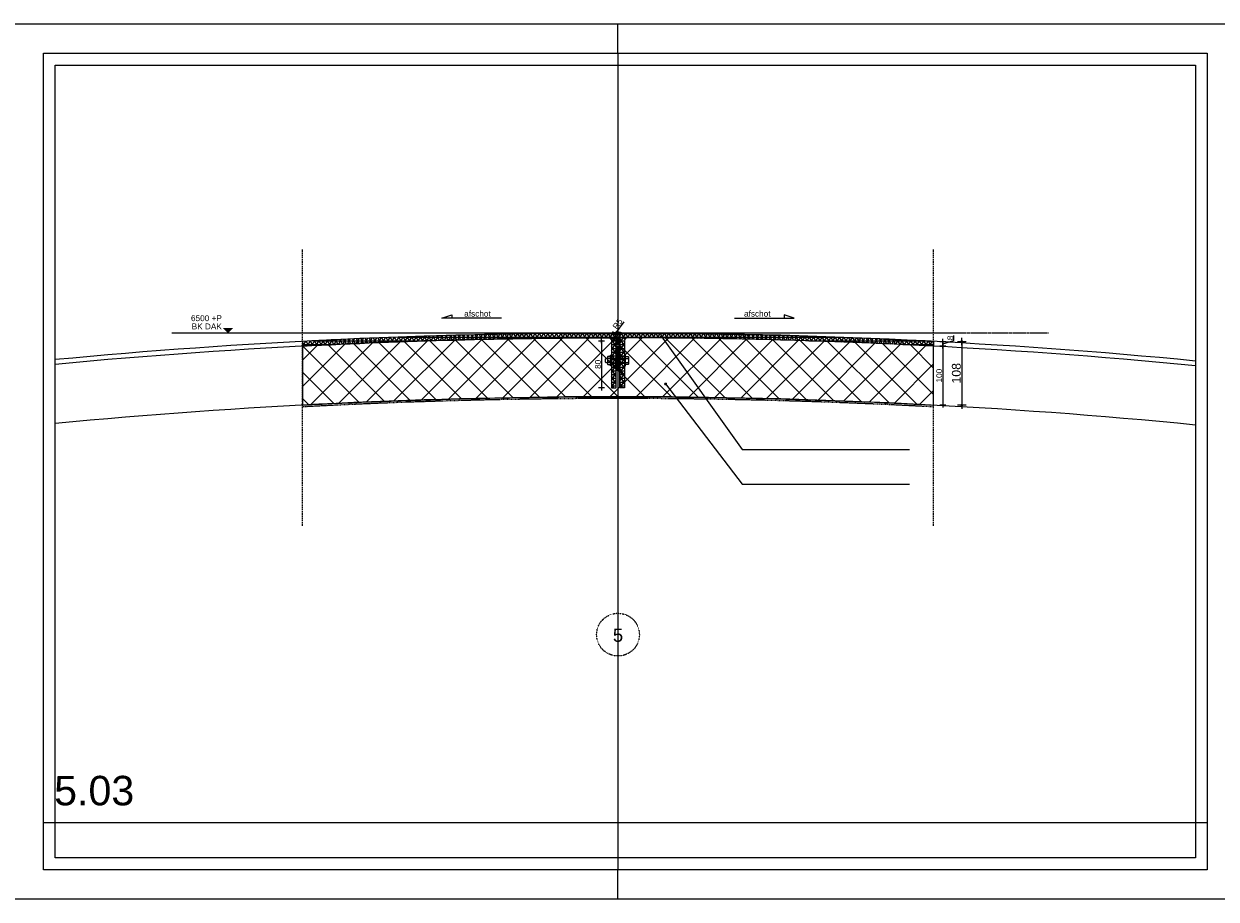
# Model space of a CAD drawing. Header units: metres. Extents: x 135527 to 1530300, y -118103 to -69281.
# Tile 7 of 89: x 146555 to 148578, y -105827 to -104342. Entities that reach past the tile are written whole.
import ezdxf
from ezdxf.enums import TextEntityAlignment as Align

# ---------------------------------------------------------------- set-up
doc = ezdxf.new("R2010")
doc.units = ezdxf.units.M
doc.header["$LTSCALE"] = 0.1
doc.header["$PDMODE"] = 35
for name, pattern in [('DASHDOT2', [12.7, 6.35, -3.175, 0, -3.175]), ('DASHED', [0.75, 0.5, -0.25]), ('HIDDEN', [0.375, 0.25, -0.125])]:
    doc.linetypes.add(name, pattern=pattern)
doc.layers.get('DEFPOINTS').update_dxf_attribs({"color": 6})
for name, color, linetype in [('_01-STRAMIENEN', 8, 'DASHDOT2'), ('_01_Afbreeklijnen', 2, 'HIDDEN'), ('_01_Hoogtelijnen', 253, 'HIDDEN'), ('_02-section-thick', 3, 'Continuous'), ('_03-PROJECTION', 1, 'Continuous'), ('_05text100', 8, 'Continuous'), ('_06dimentions5', 7, 'Continuous'), ('_07-SYMBOLS', 8, 'Continuous'), ('_11-BLOCKS', 7, 'Continuous')]:
    doc.layers.add(name, color=color, linetype=linetype)
doc.layers.add('_01Hulplijnen', color=6, linetype='Continuous', plot=False)
doc.styles.add('NIO 1_100 klein', font='arial.ttf', dxfattribs={"height": 200})
doc.styles.add('NIOstandard', font='arial.ttf')
doc.dimstyles.new('NIO-5-GROOT', dxfattribs={"dimtxt": 15, "dimasz": 1.5, "dimexe": 2, "dimexo": 5, "dimgap": 1.5, "dimtad": 1, "dimdec": 0, "dimzin": 0, "dimdsep": 46, "dimtxsty": 'NIOstandard', "dimblk1": 'MAATSTR', "dimblk2": 'MAATSTR', "dimsah": 1, "dimcen": 0, "dimdle": 1.5, "dimse1": 1, "dimse2": 1, "dimclrd": 7, "dimclre": 256, "dimclrt": 256, "dimazin": 0, "dimtfac": 1, "dimtdec": 0, "dimtofl": 0, "dimtmove": 1, "dimatfit": 2, "dimldrblk": 'MAATSTR', "dimfxl": 1, "dimtvp": 1, "dimtolj": 1, "dimtzin": 0, "dimarcsym": 0})
doc.dimstyles.new('NIO-5-KLEIN', dxfattribs={"dimtxt": 10, "dimasz": 1, "dimexe": 2, "dimexo": 5, "dimgap": 1, "dimtad": 1, "dimdec": 0, "dimzin": 0, "dimdsep": 46, "dimtxsty": 'NIOstandard', "dimblk1": 'MAATSTR', "dimblk2": 'MAATSTR', "dimsah": 1, "dimcen": 0, "dimdle": 1.5, "dimse1": 1, "dimse2": 1, "dimclrd": 7, "dimclre": 256, "dimclrt": 256, "dimazin": 0, "dimtfac": 1, "dimtdec": 0, "dimtofl": 0, "dimtmove": 1, "dimatfit": 2, "dimldrblk": 'MAATSTR', "dimfxl": 1, "dimtvp": 1, "dimtolj": 1, "dimtzin": 0, "dimarcsym": 0})
pattern_1 = [(0, (-2103, -98.49423312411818), (0, 6.35), []), (59.99999999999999, (-2103, -98.49423312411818), (-5.499261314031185, 3.175000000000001), []), (120, (-2103, -98.49423312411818), (-5.499261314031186, -3.174999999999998), [])]

# ---------------------------------------------------------------- blocks, each defined once
blk = doc.blocks.new('Peil03')
at = {"layer": '_07-SYMBOLS', "ltscale": 0.4}
blk.add_hatch(color=256, dxfattribs=at).paths.add_polyline_path([(-292.50619955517, 86.76138475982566), (-118.0125827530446, 86.76138428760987), (-205.2593913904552, 0)])
blk.add_line((0, 0), (-1145.590839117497, -4.721916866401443e-07), dxfattribs=at)
at = {"layer": '_07-SYMBOLS', "ltscale": 0.4, "style": 'NIOstandard'}
for tag, p in [('$PEIL2', (-307.6378904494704, 200.6207357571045)), ('$PUNT', (-307.6378887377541, 62.39721301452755))]:
    blk.add_attdef(tag, text='', height=99.02480320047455, dxfattribs=at).set_placement(p, align=Align.RIGHT)
blk = doc.blocks.new('detailkader')
at = {"layer": 'DEFPOINTS'}
for p, q in [((1067.704888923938, 1426.553573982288), (1067.704888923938, 1476.553573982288)), ((1067.704888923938, 1426.553573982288), (1067.704888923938, 41.55345191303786)), ((1067.704888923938, -8.446548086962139), (1067.704888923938, 41.55345191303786))]:
    blk.add_line(p, q, dxfattribs=at)
for points in [[(17.70488966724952, 1476.553573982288), (2117.70488966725, 1476.553573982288), (2117.70488966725, -8.446548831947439), (17.70488966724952, -8.446548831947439)], [(92.70489041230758, 1426.553573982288), (2067.70488966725, 1426.553573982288), (2067.70488966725, 41.55345191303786), (92.70489041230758, 41.55345191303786)], [(112.7048904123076, 1406.553573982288), (2047.70488966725, 1406.553573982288), (2047.70488966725, 61.55345191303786), (112.704890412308, 61.55345191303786)], [(92.70489041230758, 121.5534519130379), (2067.704890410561, 121.5534519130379), (2067.704890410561, 41.55345191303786), (92.70489041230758, 41.55345191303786)]]:
    blk.add_lwpolyline(points, close=True, dxfattribs=at)
at = {"layer": 'DEFPOINTS', "style": 'NIO 1_100 klein'}
blk.add_attdef('DETAILNUMMER', (110.8842243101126, 150.7447650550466), '', height=50, dxfattribs=at)
blk = doc.blocks.new('as')
at = {"layer": '_01-STRAMIENEN', "ltscale": 0.4}
blk.add_circle((0, 1208.56689530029), 1208.566895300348, dxfattribs=at)
at = {"layer": '_01-STRAMIENEN', "ltscale": 0.4, "style": 'NIOstandard'}
blk.add_attdef('R01', text='', height=749.9999999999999, dxfattribs=at).set_placement((0, 800.6258822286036), align=Align.CENTER)
blk = doc.blocks.new('*U86')
at = {"layer": '_05text100', "color": 7}
blk.add_lwpolyline([(-2034.653896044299, -1.455191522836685e-11), (0, 0), (-339.1078790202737, 104.8617056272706), (-339.1078790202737, -7.275957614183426e-12)], dxfattribs=at)
at = {"layer": '_05text100', "color": 7, "insert": (-1256.107149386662, 250.0962864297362), "char_height": 200, "width": 1630.375003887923, "attachment_point": 2, "style": 'NIOstandard'}
blk.add_mtext('{\\fArial|b0|i0|c238|p34;afschot }', dxfattribs=at)
blk = doc.blocks.new('*U87')
at = {"layer": '_05text100', "color": 7}
blk.add_lwpolyline([(-435.7902426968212, -1.455191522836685e-11), (-2470.444138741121, 0), (-2131.336259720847, 104.8617056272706), (-2131.336259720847, -7.275957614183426e-12)], dxfattribs=at)
at = {"layer": '_05text100', "color": 7, "insert": (-1256.107149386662, 250.0962864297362), "char_height": 200, "width": 1630.375003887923, "attachment_point": 2, "style": 'NIOstandard'}
blk.add_mtext('{\\fArial|b0|i0|c238|p34;afschot }', dxfattribs=at)
blk = doc.blocks.new('*U88')
at = {"color": 0, "linetype": 'DASHED'}
blk.add_lwpolyline([(21.99999999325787, 3.5), (0, 3.5), (0, -3.5), (21.99999999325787, -3.5)], dxfattribs=at)
at = {"layer": '_03-PROJECTION', "color": 7}
for points in [[(-1.5, -7), (-6.5, -7), (-7, -6), (-7, 6), (-6.5, 7), (-1.5, 7)], [(-1.5, 3.5), (-6.5, 3.5), (-7, 2.5), (-7, 4.5), (-6.5, 3.5)], [(23.49999999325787, -7), (28.49999999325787, -7), (28.99999999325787, -6), (28.99999999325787, 6), (28.49999999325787, 7), (23.49999999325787, 7)], [(23.49999999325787, 3.5), (28.49999999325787, 3.5), (28.99999999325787, 2.5), (28.99999999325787, 4.5), (28.49999999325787, 3.5)], [(28.99999999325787, -3.5), (31.49999999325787, -3.5), (32.49999999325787, -2.5), (32.49999999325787, 2.5), (31.49999999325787, 3.5), (28.99999999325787, 3.5)], [(-1.5, -3.5), (-6.5, -3.5), (-7, -4.5), (-6.5, -3.5), (-7, -2.5)], [(23.49999999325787, -3.5), (28.49999999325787, -3.5), (28.99999999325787, -4.5), (28.49999999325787, -3.5), (28.99999999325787, -2.5)]]:
    blk.add_lwpolyline(points, dxfattribs=at)
for points in [[(0, -9), (0, 9), (-1.5, 9), (-1.5, -9)], [(21.99999999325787, -9), (21.99999999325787, 9), (23.49999999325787, 9), (23.49999999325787, -9)]]:
    blk.add_lwpolyline(points, close=True, dxfattribs=at)
blk = doc.blocks.new('*U70')
at = {"layer": '_03-PROJECTION', "ltscale": 100}
h = blk.add_hatch(color=252, dxfattribs=at)
edge = h.paths.add_edge_path()
edge.add_ellipse((16.78757598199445, -5.000000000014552), major_axis=(-9.14560624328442, 0), ratio=0.5467106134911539, start_angle=0, end_angle=360, ccw=False)
for centre in [(-3.109982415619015, -5.000000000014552), (-0.9798383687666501, -5.000000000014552), (1.02016163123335, -5.000000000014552)]:
    blk.add_arc(centre, 5.88829267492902, 301.8814668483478, 58.11853315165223, dxfattribs=at)
at = {"layer": '_03-PROJECTION', "ltscale": 100, "extrusion": (0, 0, -1)}
blk.add_ellipse((16.78757598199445, -5.000000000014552), major_axis=(-9.14560624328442, 0), ratio=0.5467106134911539, start_param=-1.570796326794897, end_param=4.71238898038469, dxfattribs=at)
at = {"layer": 'DEFPOINTS'}
for p, q in [((1.858913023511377e-11, -9.78772618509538e-12), (28.84988065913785, 0)), ((1.858779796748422e-11, -10.00000000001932), (29.21386230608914, -10.0000000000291))]:
    blk.add_line(p, q, dxfattribs=at)
blk = doc.blocks.new('MAATSTR')
at = {"linetype": 'Continuous'}
for p, q in [((0, 4.999999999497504), (0, -4.999999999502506)), ((-4.166666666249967, 0), (4.166666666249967, 0))]:
    blk.add_line(p, q, dxfattribs=at)
at = {"linetype": 'Continuous', "const_width": 1.5}
blk.add_lwpolyline([(-0.75, 0, 1), (0.75, 0, 1)], format="xyb", close=True, dxfattribs=at)
blk = doc.blocks.new('*D90')
at = {"layer": '_06dimentions5', "color": 7, "lineweight": -2, "transparency": 16777216}
for p, q in [((148113.9869283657, -104884.8107854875), (148132.8041179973, -104879.165628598)), ((148113.9869283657, -104881.805196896), (148113.9869283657, -104887.8163740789)), ((148132.8041179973, -104879.165628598), (148132.8041179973, -104870.5762697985))]:
    blk.add_line(p, q, dxfattribs=at)
at = {"layer": 'DEFPOINTS', "color": 0, "transparency": 16777216}
for p in [(148098.3738711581, -104880.805196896), (148098.3738711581, -104888.8163740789), (148113.9869283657, -104888.8163740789)]:
    blk.add_point(p, dxfattribs=at)
at = {"layer": '_06dimentions5', "color": 7, "lineweight": -2, "transparency": 16777216}
for p, rotation in [((148113.9869283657, -104880.805196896), 90), ((148113.9869283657, -104888.8163740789), 270)]:
    blk.add_blockref('MAATSTR', p, dxfattribs=dict(at, rotation=rotation))
at = {"layer": '_06dimentions5', "transparency": 16777216, "insert": (148126.6983881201, -104874.8709491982), "char_height": 10, "attachment_point": 5, "rotation": 90, "style": 'NIOstandard'}
blk.add_mtext('\\A1;8', dxfattribs=at)
blk = doc.blocks.new('*D91')
at = {"layer": '_06dimentions5', "color": 7, "lineweight": -2, "transparency": 16777216}
blk.add_line((148113.9869283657, -104889.8163740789), (148113.9869283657, -104987.9575953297), dxfattribs=at)
at = {"layer": 'DEFPOINTS', "color": 0, "transparency": 16777216}
for p in [(148098.3738711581, -104888.8163740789), (148098.3738711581, -104988.9575953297), (148113.9869283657, -104988.9575953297)]:
    blk.add_point(p, dxfattribs=at)
at = {"layer": '_06dimentions5', "color": 7, "lineweight": -2, "transparency": 16777216}
for p, rotation in [((148113.9869283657, -104888.8163740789), 90), ((148113.9869283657, -104988.9575953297), 270)]:
    blk.add_blockref('MAATSTR', p, dxfattribs=dict(at, rotation=rotation))
at = {"layer": '_06dimentions5', "transparency": 16777216, "insert": (148107.8811984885, -104938.8869847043), "char_height": 10, "attachment_point": 5, "rotation": 90, "style": 'NIOstandard'}
blk.add_mtext('\\A1;100', dxfattribs=at)
blk = doc.blocks.new('*D92')
at = {"layer": '_06dimentions5', "color": 7, "lineweight": -2, "transparency": 16777216}
blk.add_line((148146.1540812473, -104882.3051975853), (148146.1540812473, -104987.4575953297), dxfattribs=at)
at = {"layer": 'DEFPOINTS', "color": 0, "transparency": 16777216}
for p in [(148098.3738711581, -104880.8051975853), (148098.3738711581, -104988.9575953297), (148146.1540812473, -104988.9575953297)]:
    blk.add_point(p, dxfattribs=at)
at = {"layer": '_06dimentions5', "color": 7, "lineweight": -2, "transparency": 16777216, "xscale": 1.5, "yscale": 1.5, "zscale": 1.5}
for p, rotation in [((148146.1540812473, -104880.8051975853), 90), ((148146.1540812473, -104988.9575953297), 270)]:
    blk.add_blockref('MAATSTR', p, dxfattribs=dict(at, rotation=rotation))
at = {"layer": '_06dimentions5', "transparency": 16777216, "insert": (148136.9954864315, -104934.8813964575), "char_height": 15, "attachment_point": 5, "rotation": 90, "style": 'NIOstandard'}
blk.add_mtext('\\A1;108', dxfattribs=at)
blk = doc.blocks.new('*D93')
at = {"layer": '_06dimentions5', "color": 7, "lineweight": -2, "transparency": 16777216}
blk.add_line((147534.9860920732, -104880.6919243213), (147534.9860920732, -104958.6612471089), dxfattribs=at)
at = {"layer": 'DEFPOINTS', "color": 0, "transparency": 16777216}
for p in [(147551.8390742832, -104879.6919243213), (147534.9860920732, -104959.6612471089), (147551.8390742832, -104959.6612471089)]:
    blk.add_point(p, dxfattribs=at)
at = {"layer": '_06dimentions5', "color": 7, "lineweight": -2, "transparency": 16777216}
for p, rotation in [((147534.9860920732, -104879.6919243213), 90), ((147534.9860920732, -104959.6612471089), 270)]:
    blk.add_blockref('MAATSTR', p, dxfattribs=dict(at, rotation=rotation))
at = {"layer": '_06dimentions5', "transparency": 16777216, "insert": (147528.880362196, -104919.6765857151), "char_height": 10, "attachment_point": 5, "rotation": 90, "style": 'NIOstandard'}
blk.add_mtext('\\A1;80', dxfattribs=at)
blk = doc.blocks.new('*D94')
at = {"layer": '_06dimentions5', "color": 7, "lineweight": -2, "transparency": 16777216}
blk.add_line((147572.4621312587, -104847.3463158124), (147558.3592587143, -104866.8122179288), dxfattribs=at)
at = {"layer": 'DEFPOINTS', "color": 0, "transparency": 16777216}
for p in [(147554.8390742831, -104871.6710553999), (147557.7725613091, -104867.622024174)]:
    blk.add_point(p, dxfattribs=at)
at = {"layer": '_06dimentions5', "color": 7, "lineweight": -2, "transparency": 16777216, "rotation": 234.0770053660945}
blk.add_blockref('MAATSTR', (147557.7725613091, -104867.622024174), dxfattribs=at)
at = {"layer": '_06dimentions5', "transparency": 16777216, "insert": (147562.1951383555, -104851.1455638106), "char_height": 10, "attachment_point": 5, "rotation": 54.07700536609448, "style": 'NIOstandard'}
blk.add_mtext('\\A1;R5', dxfattribs=at)

msp = doc.modelspace()

# ---------------------------------------------------------------- hatches: boundary and pattern name
at = {"layer": '_03-PROJECTION'}
h = msp.add_hatch(dxfattribs=at)
h.set_pattern_fill('ANSI37', color=0, scale=10)
h.set_pattern_definition([(45, (-2100, 101.5057668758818), (-22.45064030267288, 22.45064030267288), []), (135, (-2100, 101.5057668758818), (-22.45064030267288, -22.45064030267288), [])])
edge = h.paths.add_edge_path()
edge.add_arc((147562.8390808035, -115012.2559118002), 10137.59466469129, 86.97184849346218, 90)
edge.add_arc((147562.8390808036, -115012.2559118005), 10137.59466469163, 90.00000000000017, 93.02815158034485)
edge.add_line((147027.3042774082, -104888.8163747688), (147027.3042774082, -104988.9575960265))
edge.add_arc((147562.8390808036, -115012.2559118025), 10037.59466469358, 90.00000000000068, 93.0583482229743, ccw=False)
edge.add_arc((147562.8390808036, -115012.2559118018), 10037.59466469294, 86.94165185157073, 90.0000000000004, ccw=False)
edge.add_line((148098.3738711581, -104988.9575953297), (148098.3738711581, -104888.816374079))
h = msp.add_hatch(dxfattribs=at)
h.set_pattern_fill('NET3', color=256, scale=2)
h.set_pattern_definition(pattern_1)
edge = h.paths.add_edge_path()
edge.add_arc((147561.7429171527, -114984.8921166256), 10110.21117707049, 90.08454698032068, 93.03014019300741, ccw=False)
edge.add_arc((147546.8390742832, -104879.6919243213), 5.000000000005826, 0, 90.17204431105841, ccw=False)
edge.add_line((147551.8390742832, -104879.6919243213), (147551.8390742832, -104959.6612471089))
edge.add_line((147551.8390742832, -104959.6612471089), (147559.839081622, -104959.6612469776))
edge.add_line((147559.839081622, -104959.6612469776), (147559.8390742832, -104871.6710553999))
edge.add_arc((147554.8390742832, -104871.6710553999), 5, 359.9999999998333, 450.1265004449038)
edge.add_arc((147577.1262682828, -114966.1816258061), 10099.53517379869, 90.12650044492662, 90.1670128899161)
edge.add_arc((147561.8219253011, -114986.8309388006), 10120.15145133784, 90.08002609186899, 93.02760907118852)
edge.add_line((147027.3042774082, -104880.8051975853), (147027.3042774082, -104888.8163747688))
h = msp.add_hatch(dxfattribs=at)
h.set_pattern_fill('NET3', color=256, scale=2)
h.set_pattern_definition(pattern_1)
edge = h.paths.add_edge_path()
edge.add_arc((147563.9352314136, -114984.8921166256), 10110.21117707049, 86.9698598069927, 89.91545301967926)
edge.add_arc((147578.8390742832, -104879.6919243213), 5.000000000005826, 89.82795568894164, 180)
edge.add_line((147573.8390742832, -104879.6919243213), (147573.8390742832, -104959.6612471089))
edge.add_line((147573.8390742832, -104959.6612471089), (147565.8390669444, -104959.6612469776))
edge.add_line((147565.8390669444, -104959.6612469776), (147565.8390742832, -104871.6710553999))
edge.add_arc((147570.8390742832, -104871.6710553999), 5, 89.8734995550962, 180.0000000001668, ccw=False)
edge.add_arc((147548.5518802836, -114966.1816258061), 10099.53517379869, 89.83298711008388, 89.87349955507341, ccw=False)
edge.add_arc((147563.8562232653, -114986.8309388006), 10120.15145133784, 86.97239092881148, 89.91997390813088, ccw=False)
edge.add_line((148098.3738711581, -104880.8051975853), (148098.3738711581, -104888.8163747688))
h = msp.add_hatch(dxfattribs=at)
h.set_pattern_fill('ANSI37', color=256, angle=90, style=0)
h.set_pattern_definition([(135, (-2100, -117.7182308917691), (-2.245064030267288, -2.245064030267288), []), (225, (-2100, -117.7182308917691), (2.245064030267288, -2.245064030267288), [])])
h.paths.add_polyline_path([(147565.8390690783, -104890.1124865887), (147559.8390742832, -104890.1124862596), (147559.8390742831, -104929.4438007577), (147565.8390690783, -104929.4438010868)])

# ---------------------------------------------------------------- linework, layer by layer
at = {"layer": '_01-STRAMIENEN', "ltscale": 5}
msp.add_line((147562.8390759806, -104622.9149444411), (147562.8390877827, -105342.0075652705), dxfattribs=at)
at = {"layer": '_01_Afbreeklijnen', "ltscale": 100}
for p, q in [((147027.3042774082, -105193.538170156), (147027.3042774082, -104724.1198683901)), ((148098.3738711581, -105193.538170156), (148098.3738711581, -104724.1198683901))]:
    msp.add_line(p, q, dxfattribs=at)
at = {"layer": '_01_Hoogtelijnen', "ltscale": 50}
msp.add_line((148293.2303820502, -104866.6611877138), (146910.6128743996, -104866.6613154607), dxfattribs=at)
at = {"layer": '_01Hulplijnen'}
for points in [[(148542.8390750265, -104914.1030553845, 0.02419083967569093), (147562.8390808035, -104866.6612471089, 0.0235716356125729), (146607.8390757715, -104911.7081003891, 0.07757516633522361)], [(148542.8390750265, -104922.1406697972, 0.02420999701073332), (147562.8390808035, -104874.6612471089, 0.02359029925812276), (146607.8390757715, -104919.7438074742, 0.07757516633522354)], [(148542.8390750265, -105022.6159451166, 0.02445205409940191), (147562.8390808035, -104974.6612471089, 0.02382611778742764), (146607.8390757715, -105020.1949810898, 0.07757516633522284)]]:
    msp.add_lwpolyline(points, format="xyb", dxfattribs=at)
at = {"layer": '_02-section-thick'}
for points in [[(147027.3042774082, -104888.8163747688, -0.01285328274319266), (147546.8240606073, -104874.6919468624, -0.4150933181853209), (147551.8390742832, -104879.6919243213), (147551.8390742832, -104959.6612471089), (147559.839081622, -104959.6612469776), (147559.8390742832, -104871.6710553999, 0.4148603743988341), (147554.8280350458, -104866.6710675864, 0.0001767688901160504), (147547.6869242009, -104866.6893587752, 0.01286196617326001), (147027.3042774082, -104880.8051975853)], [(148098.3738711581, -104888.8163747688, 0.01285328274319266), (147578.854087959, -104874.6919468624, 0.4150933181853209), (147573.8390742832, -104879.6919243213), (147573.8390742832, -104959.6612471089), (147565.8390669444, -104959.6612469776), (147565.8390742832, -104871.6710553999, -0.4148603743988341), (147570.8501135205, -104866.6710675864, -0.0001767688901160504), (147577.9912243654, -104866.6893587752, -0.01286196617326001), (148098.3738711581, -104880.8051975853)]]:
    msp.add_lwpolyline(points, format="xyb", close=True, dxfattribs=at)
at = {"layer": '_02-section-thick', "color": 2, "linetype": 'HIDDEN', "ltscale": 60}
msp.add_lwpolyline([(148098.3738711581, -104991.961875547, 0.01334934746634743), (147562.8390808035, -104977.6612471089, 0.0133493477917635), (147027.3042774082, -104991.961876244, 0.0238261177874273)], format="xyb", dxfattribs=at)
at = {"layer": '_03-PROJECTION'}
msp.add_lwpolyline([(148098.3738711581, -104888.816374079, 0.0132135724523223), (147562.8390808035, -104874.6612471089, 0.01321357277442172), (147027.3042774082, -104888.8163747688), (147027.3042774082, -104988.9575960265, -0.01334535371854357), (147562.8390808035, -104974.6612471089, -0.0133453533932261), (148098.3738711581, -104988.9575953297)], format="xyb", close=True, dxfattribs=at)
at = {"layer": '_03-PROJECTION', "color": 2}
msp.add_lwpolyline([(147565.8390690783, -104890.1124865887), (147559.8390742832, -104890.1124862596), (147559.8390742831, -104929.4438007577), (147565.8390690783, -104929.4438010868)], close=True, dxfattribs=at)
at = {"layer": '_03-PROJECTION'}
for radius, start, end in [(29.53851006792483, 74.26392009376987, 105.7360799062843), (27.53851006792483, 80.27912090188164, 99.7208790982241), (25.53851006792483, 82.4206689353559, 97.57933106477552)]:
    msp.add_arc((147562.8390742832, -104895.1025084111), radius, start, end, dxfattribs=at)
at = {"layer": 'DEFPOINTS'}
msp.add_line((148129.5985166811, -104866.6611877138), (146910.6128645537, -104866.6613154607), dxfattribs=at)

# ---------------------------------------------------------------- block references
at = {"layer": '_03-PROJECTION', "xscale": 0.5399999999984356, "yscale": 0.5999999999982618, "zscale": 0.5999999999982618, "rotation": 270}
msp.add_blockref('*U70', (147565.8390742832, -104871.6710553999), dxfattribs=at)
at = {"layer": '_06dimentions5', "xscale": 0.1009848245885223, "yscale": 0.1009848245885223, "zscale": 0.1009848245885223}
msp.add_blockref('Peil03', (146921.7123617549, -104866.66131455), dxfattribs=at).add_auto_attribs({'$PEIL2': '6500 +P', '$PUNT': 'BK DAK'})
at = {"layer": '_11-BLOCKS', "xscale": 0.05, "yscale": 0.05, "zscale": 0.05}
for name, p in [('*U87', (147387.1877714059, -104841.1702872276)), ('*U86', (147862.0125840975, -104841.1702872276))]:
    msp.add_blockref(name, p, dxfattribs=at)
at = {"layer": '_11-BLOCKS', "rotation": 179.9999998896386}
msp.add_blockref('*U88', (147573.8390742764, -104913.1980874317), dxfattribs=at)
at = {"layer": '_11-BLOCKS'}
ref = msp.add_blockref('as', (147562.8391440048, -105414.5215789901), dxfattribs=dict(at, xscale=0.03000000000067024, yscale=0.03000000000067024, zscale=0.03000000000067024, rotation=5.805685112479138e-05))
ref.add_attrib('R01', '5', dxfattribs={"ltscale": 0.4, "height": 22.49999999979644, "rotation": 5.805660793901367e-05, "style": 'NIOstandard'}).set_placement((147562.8391196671, -105390.5028025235), align=Align.CENTER)
at = {"layer": 'DEFPOINTS'}
msp.add_blockref('detailkader', (146495.1341853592, -105818.5806884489), dxfattribs=at).add_auto_attribs({'DETAILNUMMER': '5.03'})

# ---------------------------------------------------------------- dimensions: what is measured, and where the dimension line sits
at = {"layer": '_06dimentions5'}
dim = msp.add_radius_dim(center=(147554.8390742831, -104871.6710553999), mpoint=(147557.7725613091, -104867.622024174), dimstyle='NIO-5-KLEIN', dxfattribs=at)
dim.commit()
dim.dimension.update_dxf_attribs({"geometry": '*D94', "text_midpoint": (147567.1230247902, -104854.7157736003), "dimtype": 164})
for base, p1, p2, dimstyle, picture, middle in [((147534.9860920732, -104959.6612471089), (147551.8390742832, -104879.6919243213), (147551.8390742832, -104959.6612471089), 'NIO-5-KLEIN', '*D93', (147528.880362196, -104919.6765857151)), ((148113.9869283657, -104888.8163740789), (148098.3738711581, -104880.805196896), (148098.3738711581, -104888.8163740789), 'NIO-5-KLEIN', '*D90', (148126.6983881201, -104878.165628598)), ((148146.1540812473, -104988.9575953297), (148098.3738711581, -104880.8051975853), (148098.3738711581, -104988.9575953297), 'NIO-5-GROOT', '*D92', (148136.9954864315, -104934.8813964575)), ((148113.9869283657, -104988.9575953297), (148098.3738711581, -104888.8163740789), (148098.3738711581, -104988.9575953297), 'NIO-5-KLEIN', '*D91', (148107.8811984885, -104938.8869847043))]:
    dim = msp.add_linear_dim(base=base, p1=p1, p2=p2, angle=90, dimstyle=dimstyle, dxfattribs=at)
    dim.commit()
    dim.dimension.update_dxf_attribs({"geometry": picture, "text_midpoint": middle})

# ---------------------------------------------------------------- leaders
at = {"layer": '_03-PROJECTION'}
for points in [[(147636.653654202, -104872.6895826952), (147773.4247447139, -105064.0518304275), (148057.4728498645, -105064.0518304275)], [(147643.6511093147, -104953.0229939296), (147773.4247447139, -105122.8831608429), (148057.4728498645, -105122.8831608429)]]:
    msp.add_leader(points, dimstyle='NIO-5-KLEIN', override={"dimasz": 5, "dimldrblk": 'Dot'}, dxfattribs=at)

doc.saveas('drawing.dxf')
